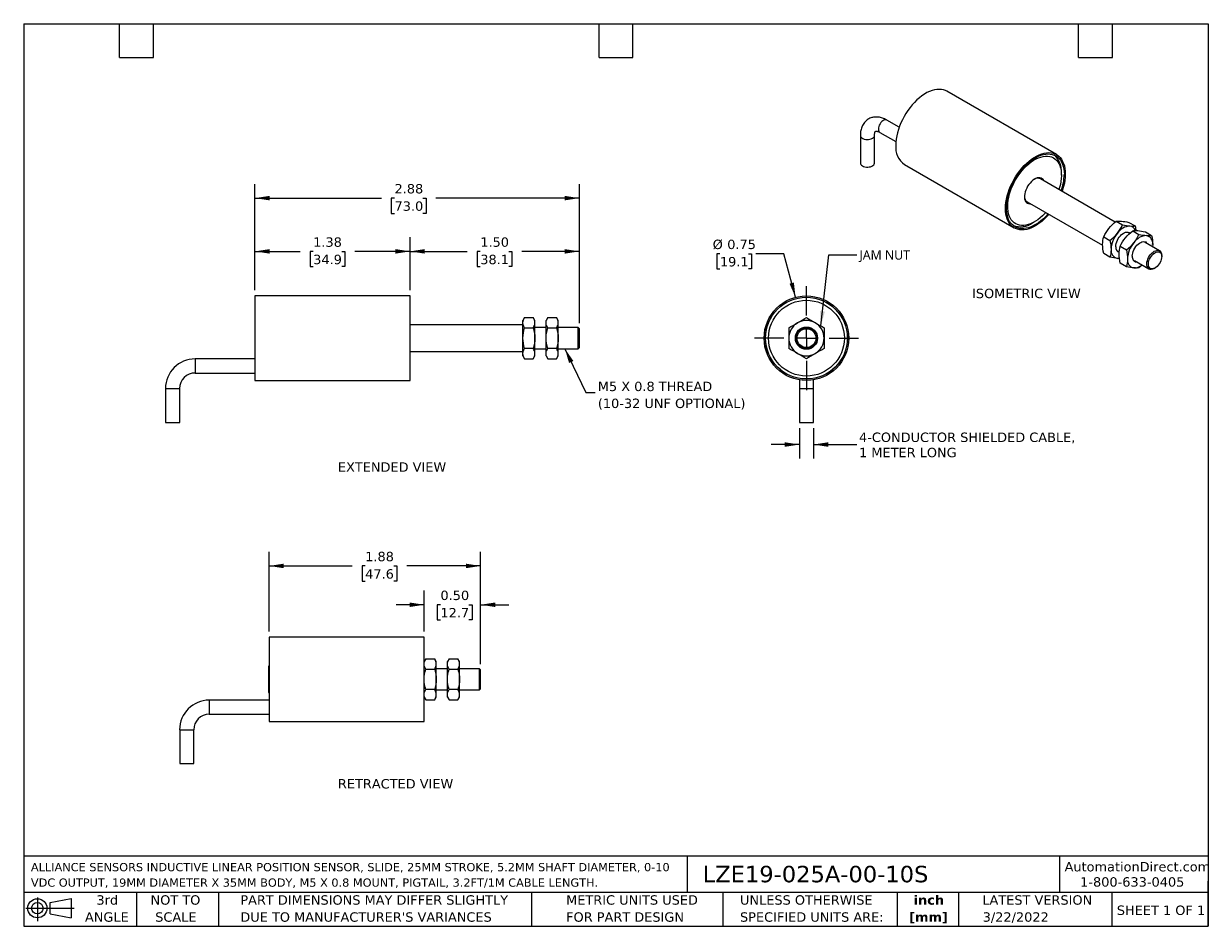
# Model space of a CAD drawing. Header units: inches. Extents: x 0.2 to 10.8, y 0.2 to 8.2.
import ezdxf

# ---------------------------------------------------------------- set-up
doc = ezdxf.new("R2010")
doc.units = ezdxf.units.IN
doc.header["$MEASUREMENT"] = 0
doc.linetypes.add('SLD-Center', pattern=[0.75, 0.6, -0.05, 0.05, -0.05])
doc.linetypes.add('SLD-Solid', pattern=[0])
doc.layers.add('CENTER', color=40, linetype='SLD-Center')
doc.layers.add('DIMENSIONS', color=140, linetype='SLD-Solid', lineweight=25)
doc.layers.add('TEXT', color=140, linetype='SLD-Solid', lineweight=25)
doc.styles.add('SLDTEXTSTYLE0', font='VERDANA.TTF')
doc.styles.add('SLDTEXTSTYLE1', font='VERDANAB.TTF')
doc.styles.add('SLDTEXTSTYLE2', font='SEGOEUI.TTF')
doc.styles.get("Standard").update_dxf_attribs({"font": 'VERDANA.TTF'})
doc.dimstyles.new('SLDDIMSTYLE0', dxfattribs={"dimtxt": 0.084961, "dimasz": 0.13, "dimexe": 0, "dimexo": 0.0625, "dimgap": 0.02124, "dimtad": 0, "dimtih": 1, "dimtoh": 1, "dimrnd": 1e-09, "dimzin": 4, "dimdsep": 46, "dimtxsty": 'SLDTEXTSTYLE0', "dimsah": 1, "dimcen": 0.09, "dimadec": 0, "dimazin": 1, "dimtfac": 1, "dimtofl": 0, "dimtmove": 0, "dimatfit": 3, "dimfxl": 0, "dimfrac": 2, "dimtolj": 1, "dimtzin": 12, "dimarcsym": 0})
doc.dimstyles.new('SLDDIMSTYLE1', dxfattribs={"dimtxt": 0.084961, "dimasz": 0.13, "dimexe": 0, "dimexo": 0.0625, "dimgap": 0.02124, "dimtad": 0, "dimtih": 1, "dimtoh": 1, "dimrnd": 1e-09, "dimzin": 12, "dimdsep": 46, "dimtxsty": 'SLDTEXTSTYLE0', "dimsah": 1, "dimcen": 0.09, "dimadec": 0, "dimazin": 3, "dimtfac": 1, "dimtofl": 0, "dimtmove": 0, "dimatfit": 3, "dimfxl": 0, "dimfrac": 2, "dimtolj": 1, "dimtzin": 12, "dimarcsym": 0})
doc.dimstyles.new('SLDDIMSTYLE2', dxfattribs={"dimtxt": 0.18, "dimasz": 0.13, "dimexe": 0, "dimexo": 0.0625, "dimgap": 0, "dimtad": 0, "dimtih": 1, "dimtoh": 1, "dimdec": 0, "dimrnd": 1e-09, "dimzin": 0, "dimdsep": 46, "dimtxsty": 'Standard', "dimsah": 1, "dimcen": 0.09, "dimadec": 0, "dimazin": 0, "dimtfac": 0.13, "dimtdec": 0, "dimtofl": 0, "dimtmove": 0, "dimatfit": 3, "dimfxl": 0, "dimfrac": 2, "dimtolj": 1, "dimtzin": 0, "dimarcsym": 0})
doc.dimstyles.new('SLDDIMSTYLE3', dxfattribs={"dimtxt": 0.084961, "dimasz": 0.13, "dimexe": 0, "dimexo": 0.0625, "dimgap": 0.02124, "dimtad": 0, "dimtih": 1, "dimtoh": 1, "dimrnd": 1e-09, "dimdsep": 46, "dimtxsty": 'SLDTEXTSTYLE0', "dimsah": 1, "dimcen": 0, "dimadec": 0, "dimazin": 2, "dimtfac": 1, "dimtofl": 0, "dimtmove": 0, "dimatfit": 3, "dimfxl": 0, "dimfrac": 2, "dimtolj": 1, "dimtzin": 12, "dimarcsym": 0})
doc.dimstyles.new('SLDDIMSTYLE4', dxfattribs={"dimtxt": 0.084961, "dimasz": 0.13, "dimexe": 0, "dimexo": 0.0625, "dimgap": 0.02124, "dimtad": 0, "dimtih": 1, "dimtoh": 1, "dimrnd": 1e-09, "dimzin": 12, "dimdsep": 46, "dimtxsty": 'SLDTEXTSTYLE0', "dimsah": 1, "dimcen": 0.09, "dimadec": 0, "dimazin": 3, "dimtfac": 1, "dimtmove": 0, "dimatfit": 0, "dimfxl": 0, "dimfrac": 2, "dimtolj": 1, "dimtzin": 12, "dimarcsym": 0})
doc.dimstyles.new('SLDDIMSTYLE5', dxfattribs={"dimtxt": 0.084961, "dimasz": 0.13, "dimexe": 0, "dimexo": 0.0625, "dimgap": 0.02124, "dimtad": 0, "dimtih": 1, "dimtoh": 1, "dimrnd": 1e-09, "dimzin": 0, "dimdsep": 46, "dimtxsty": 'SLDTEXTSTYLE0', "dimsah": 1, "dimcen": 0.09, "dimadec": 0, "dimazin": 0, "dimtfac": 1, "dimtmove": 0, "dimatfit": 0, "dimfxl": 0, "dimfrac": 2, "dimtolj": 1, "dimtzin": 12, "dimarcsym": 0})

# ---------------------------------------------------------------- blocks, each defined once
blk = doc.blocks.new('Block11')
at = {"color": 7, "linetype": 'SLD-Solid', "lineweight": 18}
for p, q in [((0, 0.113), (0.428, 0.113)), ((0.102, 0.209), (0.102, 0)), ((0.216, 0.164), (0.401, 0.198)), ((0.216, 0.063), (0.216, 0.164)), ((0.401, 0.198), (0.401, 0.029)), ((0.216, 0.063), (0.401, 0.029))]:
    blk.add_line(p, q, dxfattribs=at)
for radius in [0.0846, 0.0506]:
    blk.add_circle((0.102, 0.113), radius, dxfattribs=at)
blk = doc.blocks.new('Block12')
at = {"color": 7, "linetype": 'Continuous'}
blk.add_blockref('Block11', (0, 0), dxfattribs=at)
blk = doc.blocks.new('SW_NOTE_0')
at = {"layer": 'TEXT', "color": 0, "char_height": 0.07292, "attachment_point": 1, "style": 'SLDTEXTSTYLE0'}
for s, insert in [('ALLIANCE SENSORS INDUCTIVE LINEAR POSITION SENSOR, SLIDE, 25MM STROKE, 5.2MM SHAFT DIAMETER, 0-10 ', (0, 0.093)), ('VDC OUTPUT, 19MM DIAMETER X 35MM BODY, M5 X 0.8 MOUNT, PIGTAIL, 3.2FT/1M CABLE LENGTH.', (0, -0.044))]:
    blk.add_mtext(s, dxfattribs=dict(at, insert=insert))
blk = doc.blocks.new('SW_NOTE_0_1')
at = {"layer": 'TEXT', "color": 0, "char_height": 0.0833, "attachment_point": 2, "style": 'SLDTEXTSTYLE1'}
for s, insert in [('inch', (0.125, 0.106)), ('[mm]', (0.122, -0.045))]:
    blk.add_mtext(s, dxfattribs=dict(at, insert=insert))
blk = doc.blocks.new('SW_NOTE_0_2')
at = {"layer": 'TEXT', "color": 0, "char_height": 0.08333, "attachment_point": 1, "style": 'SLDTEXTSTYLE0'}
for s, insert in [('UNLESS OTHERWISE ', (0, 0.106)), ('SPECIFIED UNITS ARE:', (0, -0.045))]:
    blk.add_mtext(s, dxfattribs=dict(at, insert=insert))
blk = doc.blocks.new('SW_NOTE_0_3')
at = {"layer": 'TEXT', "color": 0, "char_height": 0.08333, "attachment_point": 1, "style": 'SLDTEXTSTYLE0'}
for s, insert in [('PART DIMENSIONS MAY DIFFER SLIGHTLY ', (0, 0.106)), ("DUE TO MANUFACTURER'S VARIANCES", (0, -0.045))]:
    blk.add_mtext(s, dxfattribs=dict(at, insert=insert))
blk = doc.blocks.new('SW_NOTE_0_4')
at = {"layer": 'TEXT', "color": 0, "char_height": 0.0833, "attachment_point": 2, "style": 'SLDTEXTSTYLE0'}
for s, insert in [('NOT TO', (0.207, 0.106)), ('SCALE', (0.211, -0.045))]:
    blk.add_mtext(s, dxfattribs=dict(at, insert=insert))
blk = doc.blocks.new('SW_NOTE_0_5')
at = {"layer": 'TEXT', "color": 0, "char_height": 0.0833, "attachment_point": 2, "style": 'SLDTEXTSTYLE0'}
for s, insert in [('3rd', (0.091, 0.106)), ('ANGLE', (0.087, -0.045))]:
    blk.add_mtext(s, dxfattribs=dict(at, insert=insert))
blk = doc.blocks.new('SW_NOTE_0_6')
at = {"layer": 'TEXT', "color": 0, "char_height": 0.08333, "attachment_point": 1, "style": 'SLDTEXTSTYLE0'}
for s, insert in [('METRIC UNITS USED ', (0, 0.106)), ('FOR PART DESIGN', (0, -0.045))]:
    blk.add_mtext(s, dxfattribs=dict(at, insert=insert))
blk = doc.blocks.new('_D')
at = {"layer": 'DIMENSIONS'}
for p, q in [((3.675, 5.888), (3.675, 6.357)), ((5.175, 5.596), (5.175, 6.357)), ((3.675, 6.232), (4.182, 6.232)), ((4.297, 6.232), (4.269, 6.232)), ((4.269, 6.232), (4.269, 6.097)), ((4.55, 6.232), (4.578, 6.232)), ((4.578, 6.232), (4.578, 6.097)), ((5.175, 6.232), (4.665, 6.232)), ((4.269, 6.097), (4.297, 6.097)), ((4.578, 6.097), (4.55, 6.097))]:
    blk.add_line(p, q, dxfattribs=at)
for points in [[(3.675, 6.232), (3.805, 6.212), (3.805, 6.252)], [(5.175, 6.232), (5.045, 6.252), (5.045, 6.212)]]:
    blk.add_solid(points, dxfattribs=at)
at = {"layer": 'DIMENSIONS', "char_height": 0.0833, "attachment_point": 1, "style": 'SLDTEXTSTYLE0'}
for s, insert in [('1.50', (4.297, 6.356)), ('38.1', (4.297, 6.202))]:
    blk.add_mtext(s, dxfattribs=dict(at, insert=insert))
blk = doc.blocks.new('_D_1')
at = {"layer": 'DIMENSIONS'}
for p, q in [((2.3, 5.888), (2.3, 6.357)), ((3.675, 5.888), (3.675, 6.357)), ((2.3, 6.232), (2.701, 6.232)), ((2.816, 6.232), (2.788, 6.232)), ((2.788, 6.232), (2.788, 6.097)), ((3.069, 6.232), (3.097, 6.232)), ((3.097, 6.232), (3.097, 6.097)), ((3.675, 6.232), (3.184, 6.232)), ((2.788, 6.097), (2.816, 6.097)), ((3.097, 6.097), (3.069, 6.097))]:
    blk.add_line(p, q, dxfattribs=at)
for points in [[(2.3, 6.232), (2.43, 6.212), (2.43, 6.252)], [(3.675, 6.232), (3.545, 6.252), (3.545, 6.212)]]:
    blk.add_solid(points, dxfattribs=at)
at = {"layer": 'DIMENSIONS', "char_height": 0.0833, "attachment_point": 1, "style": 'SLDTEXTSTYLE0'}
for s, insert in [('1.38', (2.816, 6.356)), ('34.9', (2.816, 6.202))]:
    blk.add_mtext(s, dxfattribs=dict(at, insert=insert))
blk = doc.blocks.new('_D_2')
at = {"layer": 'DIMENSIONS'}
for p, q in [((2.3, 5.888), (2.3, 6.829)), ((5.175, 5.596), (5.175, 6.829)), ((2.3, 6.704), (3.422, 6.704)), ((3.537, 6.704), (3.508, 6.704)), ((3.508, 6.704), (3.508, 6.569)), ((3.789, 6.704), (3.818, 6.704)), ((3.818, 6.704), (3.818, 6.569)), ((5.175, 6.704), (3.904, 6.704)), ((3.508, 6.569), (3.537, 6.569)), ((3.818, 6.569), (3.789, 6.569))]:
    blk.add_line(p, q, dxfattribs=at)
for points in [[(2.3, 6.704), (2.43, 6.684), (2.43, 6.724)], [(5.175, 6.704), (5.045, 6.724), (5.045, 6.684)]]:
    blk.add_solid(points, dxfattribs=at)
at = {"layer": 'DIMENSIONS', "char_height": 0.0833, "attachment_point": 1, "style": 'SLDTEXTSTYLE0'}
for s, insert in [('2.88', (3.537, 6.829)), ('73.0', (3.537, 6.675))]:
    blk.add_mtext(s, dxfattribs=dict(at, insert=insert))
blk = doc.blocks.new('SW_NOTE_0_7')
at = {"layer": 'TEXT', "color": 0, "char_height": 0.08333, "attachment_point": 1, "style": 'SLDTEXTSTYLE0'}
for s, insert in [('M5 X 0.8 THREAD', (0.023, 0.095)), ('(10-32 UNF OPTIONAL)', (0.023, -0.055))]:
    blk.add_mtext(s, dxfattribs=dict(at, insert=insert))
blk = doc.blocks.new('_D_3')
at = {"layer": 'DIMENSIONS'}
for p, q in [((6.421, 6.211), (6.393, 6.211)), ((6.393, 6.211), (6.393, 6.076)), ((6.674, 6.211), (6.702, 6.211)), ((6.702, 6.211), (6.702, 6.076)), ((6.988, 6.211), (6.738, 6.211)), ((7.091, 5.825), (6.988, 6.211)), ((6.393, 6.076), (6.421, 6.076)), ((6.702, 6.076), (6.674, 6.076))]:
    blk.add_line(p, q, dxfattribs=at)
blk.add_solid([(7.091, 5.825), (7.077, 5.956), (7.038, 5.946)], dxfattribs=at)
at = {"layer": 'DIMENSIONS', "char_height": 0.0833, "attachment_point": 1, "style": 'SLDTEXTSTYLE0'}
for s, insert in [('%%c', (6.357, 6.336)), ('0.75', (6.486, 6.336)), ('19.1', (6.421, 6.182))]:
    blk.add_mtext(s, dxfattribs=dict(at, insert=insert))
blk = doc.blocks.new('_D_4')
at = {"layer": 'DIMENSIONS'}
for p, q in [((7.126, 4.666), (7.126, 4.395)), ((7.251, 4.666), (7.251, 4.395)), ((7.126, 4.52), (6.876, 4.52)), ((7.251, 4.52), (7.635, 4.52))]:
    blk.add_line(p, q, dxfattribs=at)
for points in [[(7.126, 4.52), (6.996, 4.54), (6.996, 4.5)], [(7.251, 4.52), (7.381, 4.5), (7.381, 4.54)]]:
    blk.add_solid(points, dxfattribs=at)
at = {"layer": 'DIMENSIONS', "char_height": 0.08333, "attachment_point": 1, "style": 'SLDTEXTSTYLE0'}
for s, insert in [('4-CONDUCTOR SHIELDED CABLE,', (7.654, 4.626)), ('1 METER LONG', (7.654, 4.491))]:
    blk.add_mtext(s, dxfattribs=dict(at, insert=insert))
blk = doc.blocks.new('SW_CENTERMARKSYMBOL_0')
at = {"layer": 'CENTER', "color": 0}
for p, q in [((0, 0.2), (0, 0.4615)), ((-0.2, 0), (-0.4615, 0)), ((0, 0), (-0.1, 0)), ((0, 0), (0, 0.1)), ((0, 0), (0, -0.1)), ((0, 0), (0.1, 0)), ((0.2, 0), (0.4615, 0)), ((0, -0.2), (0, -0.4615))]:
    blk.add_line(p, q, dxfattribs=at)
blk = doc.blocks.new('_D_5')
at = {"layer": 'DIMENSIONS'}
for p, q in [((3.8, 2.864), (3.8, 3.225)), ((4.3, 2.572), (4.3, 3.225)), ((3.8, 3.1), (3.55, 3.1)), ((3.944, 3.1), (3.916, 3.1)), ((3.916, 3.1), (3.916, 2.965)), ((4.197, 3.1), (4.225, 3.1)), ((4.225, 3.1), (4.225, 2.965)), ((4.3, 3.1), (4.55, 3.1)), ((3.916, 2.965), (3.944, 2.965)), ((4.225, 2.965), (4.197, 2.965))]:
    blk.add_line(p, q, dxfattribs=at)
for points in [[(3.8, 3.1), (3.67, 3.12), (3.67, 3.08)], [(4.3, 3.1), (4.43, 3.08), (4.43, 3.12)]]:
    blk.add_solid(points, dxfattribs=at)
at = {"layer": 'DIMENSIONS', "char_height": 0.0833, "attachment_point": 1, "style": 'SLDTEXTSTYLE0'}
for s, insert in [('0.50', (3.944, 3.225)), ('12.7', (3.944, 3.071))]:
    blk.add_mtext(s, dxfattribs=dict(at, insert=insert))
blk = doc.blocks.new('_D_6')
at = {"layer": 'DIMENSIONS'}
for p, q in [((2.425, 2.864), (2.425, 3.569)), ((4.3, 2.572), (4.3, 3.569)), ((2.425, 3.444), (3.162, 3.444)), ((3.277, 3.444), (3.249, 3.444)), ((3.249, 3.444), (3.249, 3.309)), ((3.53, 3.444), (3.558, 3.444)), ((3.558, 3.444), (3.558, 3.309)), ((4.3, 3.444), (3.645, 3.444)), ((3.249, 3.309), (3.277, 3.309)), ((3.558, 3.309), (3.53, 3.309))]:
    blk.add_line(p, q, dxfattribs=at)
for points in [[(2.425, 3.444), (2.555, 3.424), (2.555, 3.464)], [(4.3, 3.444), (4.17, 3.464), (4.17, 3.424)]]:
    blk.add_solid(points, dxfattribs=at)
at = {"layer": 'DIMENSIONS', "char_height": 0.0833, "attachment_point": 1, "style": 'SLDTEXTSTYLE0'}
for s, insert in [('1.88', (3.277, 3.569)), ('47.6', (3.277, 3.415))]:
    blk.add_mtext(s, dxfattribs=dict(at, insert=insert))

msp = doc.modelspace()

# ---------------------------------------------------------------- linework, layer by layer
for p, q in [((9.405, 7.09), (8.432, 7.651)), ((8.01, 7.333), (7.901, 7.395)), ((7.666, 7.26), (7.666, 7.015)), ((7.791, 7.015), (7.791, 7.26)), ((7.839, 7.287), (7.981, 7.205)), ((8.057, 7.001), (9.03, 6.44)), ((9.925, 6.491), (9.262, 6.874)), ((9.448, 6.906), (9.448, 6.927)), ((9.145, 6.672), (9.813, 6.286)), ((9.193, 6.484), (9.21, 6.494)), ((9.934, 6.499), (9.99, 6.467)), ((10.046, 6.489), (10.101, 6.458)), ((10.08, 6.415), (10.135, 6.383)), ((10.192, 6.405), (10.247, 6.373)), ((9.823, 6.361), (9.878, 6.329)), ((10.052, 6.391), (10.043, 6.396)), ((10.318, 6.238), (10.189, 6.312)), ((9.878, 6.18), (9.823, 6.212)), ((9.95, 6.234), (9.96, 6.228)), ((9.969, 6.277), (10.024, 6.245)), ((10.257, 6.293), (10.255, 6.274)), ((9.962, 6.169), (9.944, 6.17)), ((10.024, 6.096), (9.969, 6.128)), ((10.096, 6.15), (10.224, 6.076)), ((10.164, 6.111), (10.135, 6.086)), ((10.337, 6.187), (10.337, 6.195)), ((10.271, 6.08), (10.278, 6.084)), ((3.675, 5.838), (2.3, 5.838)), ((2.3, 5.838), (2.3, 5.463)), ((3.675, 5.463), (3.675, 5.838)), ((4.675, 5.58), (3.675, 5.58)), ((4.689, 5.645), (4.675, 5.62)), ((4.675, 5.599), (4.675, 5.62)), ((4.675, 5.463), (4.675, 5.599)), ((4.689, 5.645), (4.767, 5.645)), ((4.781, 5.62), (4.767, 5.645)), ((4.781, 5.599), (4.781, 5.62)), ((4.781, 5.463), (4.781, 5.599)), ((4.896, 5.645), (4.881, 5.62)), ((4.881, 5.599), (4.881, 5.62)), ((4.881, 5.463), (4.881, 5.599)), ((4.896, 5.645), (4.974, 5.645)), ((4.988, 5.62), (4.974, 5.645)), ((4.988, 5.599), (4.988, 5.62)), ((4.988, 5.463), (4.988, 5.599)), ((2.3, 5.463), (2.3, 5.088)), ((3.675, 5.088), (3.675, 5.463)), ((4.675, 5.327), (4.675, 5.463)), ((4.689, 5.554), (4.767, 5.554)), ((4.881, 5.556), (4.781, 5.556)), ((4.781, 5.327), (4.781, 5.463)), ((4.881, 5.327), (4.881, 5.463)), ((4.896, 5.554), (4.974, 5.554)), ((5.165, 5.556), (4.988, 5.556)), ((4.988, 5.327), (4.988, 5.463)), ((5.175, 5.546), (5.165, 5.556)), ((5.165, 5.483), (5.165, 5.556)), ((5.165, 5.369), (5.165, 5.483)), ((5.175, 5.381), (5.175, 5.546)), ((4.767, 5.372), (4.689, 5.372)), ((4.781, 5.369), (4.881, 5.369)), ((4.974, 5.372), (4.896, 5.372)), ((4.988, 5.369), (5.165, 5.369)), ((5.165, 5.369), (5.175, 5.379)), ((5.175, 5.379), (5.175, 5.381)), ((2.3, 5.279), (1.77, 5.279)), ((1.77, 5.279), (1.77, 5.154)), ((3.675, 5.346), (4.675, 5.346)), ((4.675, 5.305), (4.675, 5.327)), ((4.675, 5.305), (4.689, 5.281)), ((4.689, 5.281), (4.767, 5.281)), ((4.767, 5.281), (4.781, 5.305)), ((4.781, 5.305), (4.781, 5.327)), ((4.881, 5.305), (4.881, 5.327)), ((4.881, 5.305), (4.896, 5.281)), ((4.896, 5.281), (4.974, 5.281)), ((4.974, 5.281), (4.988, 5.305)), ((4.988, 5.305), (4.988, 5.327)), ((1.77, 5.154), (2.3, 5.154)), ((2.3, 5.088), (3.675, 5.088)), ((7.126, 5.093), (7.126, 5.016)), ((7.251, 5.016), (7.251, 5.093)), ((1.508, 5.016), (1.508, 4.716)), ((1.508, 5.016), (1.633, 5.016)), ((1.633, 4.716), (1.633, 5.016)), ((7.126, 5.016), (7.126, 4.716)), ((7.126, 5.016), (7.251, 5.016)), ((7.251, 4.716), (7.251, 5.016)), ((1.508, 4.716), (1.633, 4.716)), ((7.126, 4.716), (7.251, 4.716)), ((3.8, 2.814), (2.425, 2.814)), ((2.425, 2.814), (2.425, 2.439)), ((3.8, 2.439), (3.8, 2.814)), ((2.425, 2.556), (2.42, 2.556)), ((2.42, 2.556), (2.42, 2.333)), ((3.814, 2.621), (3.8, 2.596)), ((3.814, 2.621), (3.893, 2.621)), ((3.814, 2.53), (3.893, 2.53)), ((3.907, 2.596), (3.893, 2.621)), ((3.907, 2.575), (3.907, 2.596)), ((3.907, 2.439), (3.907, 2.575)), ((4.007, 2.532), (3.907, 2.532)), ((4.021, 2.621), (4.007, 2.596)), ((4.007, 2.575), (4.007, 2.596)), ((4.007, 2.439), (4.007, 2.575)), ((4.021, 2.621), (4.099, 2.621)), ((4.021, 2.53), (4.099, 2.53)), ((4.113, 2.596), (4.099, 2.621)), ((4.113, 2.575), (4.113, 2.596)), ((4.113, 2.439), (4.113, 2.575)), ((4.29, 2.532), (4.113, 2.532)), ((4.3, 2.522), (4.29, 2.532)), ((4.29, 2.459), (4.29, 2.532)), ((4.3, 2.357), (4.3, 2.522)), ((2.425, 2.439), (2.425, 2.064)), ((3.8, 2.064), (3.8, 2.439)), ((3.907, 2.302), (3.907, 2.439)), ((4.007, 2.302), (4.007, 2.439)), ((4.113, 2.302), (4.113, 2.439)), ((4.29, 2.345), (4.29, 2.459)), ((2.42, 2.333), (2.42, 2.322)), ((2.42, 2.322), (2.425, 2.322)), ((3.893, 2.348), (3.814, 2.348)), ((3.907, 2.345), (4.007, 2.345)), ((4.099, 2.348), (4.021, 2.348)), ((4.113, 2.345), (4.29, 2.345)), ((4.29, 2.345), (4.3, 2.355)), ((4.3, 2.355), (4.3, 2.357)), ((2.425, 2.255), (1.895, 2.255)), ((1.895, 2.255), (1.895, 2.13)), ((3.8, 2.281), (3.814, 2.257)), ((3.814, 2.257), (3.893, 2.257)), ((3.893, 2.257), (3.907, 2.281)), ((3.907, 2.281), (3.907, 2.302)), ((4.007, 2.281), (4.007, 2.302)), ((4.007, 2.281), (4.021, 2.257)), ((4.021, 2.257), (4.099, 2.257)), ((4.099, 2.257), (4.113, 2.281)), ((4.113, 2.281), (4.113, 2.302)), ((1.895, 2.13), (2.425, 2.13)), ((2.425, 2.064), (3.8, 2.064)), ((1.633, 1.992), (1.633, 1.692)), ((1.633, 1.992), (1.758, 1.992)), ((1.758, 1.692), (1.758, 1.992)), ((1.633, 1.692), (1.758, 1.692))]:
    msp.add_line(p, q)
at = {"flags": 128}
for points in [[(8.432, 7.651), (8.42, 7.657), (8.403, 7.663), (8.384, 7.667), (8.364, 7.668), (8.344, 7.667), (8.323, 7.664), (8.301, 7.658), (8.279, 7.649), (8.256, 7.639), (8.234, 7.626), (8.211, 7.61), (8.189, 7.593), (8.167, 7.574), (8.146, 7.553), (8.126, 7.531), (8.106, 7.507), (8.087, 7.481), (8.07, 7.455), (8.054, 7.427), (8.039, 7.399), (8.025, 7.371), (8.013, 7.342), (8.003, 7.313), (7.995, 7.284), (7.988, 7.255), (7.984, 7.227), (7.981, 7.2), (7.98, 7.173)], [(7.901, 7.395), (7.9, 7.396), (7.892, 7.398), (7.884, 7.398), (7.875, 7.395), (7.866, 7.389), (7.857, 7.382), (7.848, 7.373), (7.841, 7.362), (7.834, 7.351), (7.83, 7.339), (7.827, 7.327), (7.826, 7.316), (7.827, 7.306), (7.83, 7.297), (7.834, 7.291), (7.839, 7.287)], [(7.666, 7.259), (7.666, 7.258), (7.668, 7.25), (7.673, 7.243), (7.68, 7.237), (7.689, 7.231), (7.7, 7.227), (7.713, 7.225), (7.726, 7.224), (7.739, 7.224), (7.751, 7.226), (7.763, 7.229), (7.773, 7.234), (7.781, 7.24), (7.787, 7.247), (7.791, 7.254), (7.791, 7.259)], [(8.952, 6.612), (8.953, 6.638), (8.956, 6.666), (8.961, 6.694), (8.967, 6.723), (8.976, 6.751), (8.986, 6.781), (8.998, 6.809), (9.011, 6.838), (9.026, 6.866), (9.042, 6.894), (9.06, 6.92), (9.078, 6.945), (9.098, 6.969), (9.118, 6.992), (9.14, 7.013), (9.161, 7.032), (9.184, 7.049), (9.206, 7.064), (9.228, 7.077), (9.251, 7.088), (9.273, 7.096), (9.295, 7.102), (9.316, 7.106), (9.337, 7.107), (9.356, 7.106), (9.375, 7.102), (9.392, 7.096), (9.409, 7.087), (9.424, 7.076), (9.437, 7.063), (9.449, 7.048), (9.459, 7.03), (9.467, 7.011), (9.474, 6.99), (9.479, 6.967), (9.481, 6.943), (9.482, 6.918), (9.481, 6.891), (9.479, 6.864), (9.474, 6.836), (9.467, 6.807), (9.459, 6.778), (9.454, 6.763)], [(9.33, 6.564), (9.329, 6.563), (9.309, 6.541), (9.288, 6.521), (9.267, 6.503), (9.245, 6.486), (9.223, 6.472), (9.201, 6.46), (9.179, 6.45), (9.157, 6.442), (9.136, 6.437), (9.115, 6.434), (9.096, 6.434), (9.077, 6.436), (9.059, 6.441), (9.042, 6.448), (9.027, 6.457), (9.012, 6.469), (9, 6.482), (8.989, 6.498), (8.98, 6.516), (8.972, 6.536), (8.967, 6.557), (8.963, 6.58), (8.961, 6.604), (8.961, 6.63), (8.963, 6.656), (8.967, 6.683), (8.972, 6.711), (8.98, 6.74), (8.989, 6.768), (9, 6.797), (9.012, 6.825), (9.027, 6.852), (9.042, 6.88), (9.059, 6.906), (9.077, 6.931), (9.096, 6.955), (9.115, 6.978), (9.136, 6.999), (9.157, 7.018), (9.179, 7.035), (9.201, 7.051), (9.223, 7.064), (9.245, 7.075), (9.267, 7.084), (9.288, 7.09), (9.309, 7.094), (9.329, 7.096), (9.349, 7.095), (9.367, 7.092), (9.384, 7.086), (9.4, 7.078), (9.415, 7.067), (9.428, 7.055), (9.44, 7.04), (9.45, 7.023), (9.459, 7.004), (9.465, 6.983), (9.47, 6.961), (9.473, 6.938), (9.474, 6.913), (9.474, 6.913)], [(9.119, 6.97), (9.139, 6.99), (9.16, 7.009), (9.181, 7.025), (9.202, 7.039), (9.224, 7.051), (9.245, 7.061), (9.266, 7.068), (9.286, 7.073), (9.306, 7.076), (9.325, 7.076), (9.344, 7.073), (9.361, 7.069), (9.377, 7.061), (9.391, 7.052), (9.404, 7.04), (9.416, 7.026), (9.426, 7.01), (9.434, 6.992), (9.44, 6.972), (9.445, 6.95), (9.447, 6.927), (9.448, 6.903), (9.447, 6.878), (9.444, 6.851), (9.439, 6.825), (9.432, 6.797), (9.426, 6.779)], [(7.666, 7.015), (7.667, 7.009), (7.67, 7.002), (7.676, 6.995), (7.685, 6.989), (7.695, 6.984), (7.706, 6.981), (7.719, 6.979), (7.732, 6.979), (7.745, 6.98), (7.757, 6.982), (7.768, 6.987), (7.777, 6.992), (7.784, 6.998), (7.789, 7.005), (7.791, 7.013), (7.791, 7.015)], [(9.309, 6.577), (9.301, 6.567), (9.281, 6.547), (9.26, 6.529), (9.239, 6.513), (9.218, 6.499), (9.197, 6.487), (9.175, 6.477), (9.154, 6.47), (9.134, 6.465), (9.114, 6.462), (9.095, 6.462), (9.077, 6.464), (9.06, 6.469), (9.044, 6.477), (9.029, 6.486), (9.016, 6.498), (9.004, 6.512), (8.995, 6.528), (8.986, 6.546), (8.98, 6.566), (8.976, 6.588), (8.973, 6.611), (8.972, 6.635), (8.973, 6.66), (8.977, 6.686), (8.982, 6.713), (8.988, 6.741), (8.997, 6.768), (9.007, 6.796), (9.019, 6.823), (9.033, 6.85), (9.048, 6.876), (9.064, 6.901), (9.082, 6.926), (9.1, 6.949), (9.119, 6.97), (9.119, 6.97)], [(9.293, 6.856), (9.292, 6.859), (9.286, 6.869), (9.278, 6.876), (9.268, 6.882), (9.258, 6.884), (9.246, 6.885), (9.234, 6.883), (9.221, 6.878), (9.208, 6.871), (9.195, 6.862), (9.182, 6.851), (9.17, 6.838), (9.159, 6.824), (9.148, 6.809), (9.14, 6.792), (9.132, 6.776), (9.127, 6.759), (9.123, 6.742), (9.121, 6.726), (9.121, 6.711), (9.122, 6.697), (9.126, 6.684), (9.131, 6.674), (9.139, 6.665), (9.147, 6.659), (9.157, 6.655), (9.168, 6.653), (9.176, 6.653)], [(9.337, 6.561), (9.337, 6.56), (9.316, 6.538), (9.295, 6.517), (9.273, 6.498), (9.251, 6.481), (9.228, 6.465), (9.206, 6.452), (9.184, 6.442), (9.161, 6.433), (9.14, 6.427), (9.118, 6.424), (9.098, 6.423), (9.078, 6.424), (9.06, 6.428), (9.042, 6.434), (9.026, 6.442), (9.011, 6.453), (8.998, 6.467), (8.986, 6.482), (8.976, 6.499), (8.967, 6.519), (8.961, 6.54), (8.956, 6.562), (8.953, 6.586), (8.952, 6.612)], [(9.93, 6.273), (9.931, 6.287), (9.934, 6.301), (9.938, 6.316), (9.945, 6.331), (9.952, 6.345), (9.961, 6.359), (9.972, 6.371), (9.982, 6.381), (9.994, 6.39), (10.005, 6.397), (10.017, 6.401), (10.027, 6.403), (10.038, 6.403), (10.047, 6.4), (10.054, 6.394), (10.055, 6.394)], [(10.048, 6.399), (10.054, 6.395), (10.055, 6.394)], [(10.076, 6.189), (10.077, 6.203), (10.08, 6.217), (10.084, 6.232), (10.09, 6.247), (10.098, 6.261), (10.107, 6.274), (10.117, 6.286), (10.128, 6.297), (10.14, 6.306), (10.151, 6.312), (10.162, 6.317), (10.173, 6.319), (10.183, 6.318), (10.193, 6.315), (10.2, 6.31), (10.207, 6.303), (10.208, 6.301)], [(9.96, 6.225), (9.952, 6.227), (9.95, 6.228)], [(10.206, 6.135), (10.21, 6.15), (10.215, 6.164), (10.221, 6.178), (10.229, 6.192), (10.239, 6.205), (10.249, 6.216), (10.26, 6.225), (10.271, 6.233), (10.282, 6.238), (10.293, 6.241), (10.303, 6.242), (10.312, 6.24), (10.32, 6.236), (10.327, 6.229), (10.332, 6.22), (10.335, 6.21), (10.337, 6.198), (10.337, 6.195)], [(10.265, 6.079), (10.255, 6.077), (10.246, 6.077), (10.238, 6.079), (10.231, 6.084), (10.225, 6.092), (10.221, 6.101), (10.219, 6.112), (10.219, 6.124), (10.221, 6.137), (10.224, 6.151), (10.23, 6.164), (10.237, 6.177), (10.245, 6.19), (10.254, 6.201), (10.264, 6.211), (10.275, 6.219), (10.285, 6.224), (10.296, 6.228), (10.305, 6.229), (10.314, 6.227), (10.322, 6.223), (10.328, 6.217), (10.333, 6.209), (10.336, 6.199), (10.337, 6.187), (10.336, 6.175), (10.333, 6.161), (10.329, 6.148), (10.323, 6.134), (10.315, 6.121), (10.306, 6.109), (10.297, 6.099), (10.286, 6.09), (10.276, 6.083), (10.265, 6.079)], [(10.257, 6.293), (10.256, 6.276), (10.256, 6.273)], [(9.961, 6.17), (9.957, 6.17), (9.944, 6.17)], [(10.271, 6.08), (10.265, 6.077), (10.254, 6.073), (10.244, 6.071), (10.234, 6.072), (10.225, 6.075), (10.218, 6.081), (10.212, 6.088), (10.208, 6.098), (10.205, 6.109), (10.205, 6.122), (10.206, 6.135)]]:
    msp.add_lwpolyline(points, dxfattribs=at)
for radius in [0.375, 0.363, 0.362, 0.336, 0.0984, 0.0935, 0.0835]:
    msp.add_circle((7.188, 5.463), radius)
for centre, radius, start, end in [((8.166, 7.154), 0.187, 174.0409, 234.647), ((9.26, 6.943), 0.189, 355.1786, 49.8552), ((9.238, 6.823), 0.0566, 64.8401, 123.2328), ((9.012, 6.921), 0.461, 340.5436, 359.0154), ((9.177, 6.718), 0.0571, 177.0612, 234.8766), ((9.085, 6.638), 0.188, 249.972, 305.0049), ((10.064, 6.313), 0.144, 93.4295, 146.5651), ((10.049, 6.399), 0.0581, 18.6841, 84.0003), ((10.13, 6.238), 0.242, 140.2279, 177.3607), ((10.275, 6.154), 0.242, 140.2279, 177.3607), ((10.21, 6.229), 0.144, 93.4295, 146.5651), ((10.175, 6.284), 0.0363, 29.7939, 59.1983), ((10.188, 6.304), 0.0693, 350.7481, 79.4532), ((9.957, 6.238), 0.0693, 170.7481, 259.4532), ((9.974, 6.267), 0.0449, 171.9956, 251.0527), ((10.102, 6.154), 0.0693, 170.7481, 259.4532), ((10.119, 6.182), 0.0434, 171.3184, 263.8401), ((10.09, 6.198), 0.113, 269.8601, 309.6275), ((10.113, 6.175), 0.0354, 240.4445, 270.5741), ((7.188, 5.463), 0.157, 120, 180), ((7.188, 5.463), 0.157, 60, 120), ((7.188, 5.463), 0.157, 0, 60), ((7.188, 5.463), 0.157, 180, 240), ((7.188, 5.463), 0.157, 300, 0), ((1.77, 5.016), 0.263, 90, 180), ((7.188, 5.463), 0.157, 240, 300), ((1.77, 5.016), 0.138, 90, 180), ((1.895, 1.992), 0.263, 90, 180), ((1.895, 1.992), 0.138, 90, 180)]:
    msp.add_arc(centre, radius, start, end)
for points, knots in [([(7.901, 7.395), (7.9, 7.396), (7.893, 7.4), (7.88, 7.407), (7.863, 7.414), (7.845, 7.419), (7.827, 7.422), (7.809, 7.423), (7.792, 7.423), (7.775, 7.42), (7.758, 7.415), (7.742, 7.408), (7.727, 7.398), (7.714, 7.387), (7.701, 7.373), (7.69, 7.357), (7.682, 7.341), (7.675, 7.323), (7.67, 7.304), (7.667, 7.285), (7.666, 7.27), (7.666, 7.261), (7.666, 7.259)], [0, 0, 0, 0, 0.014593, 0.067589, 0.12087, 0.174169, 0.227223, 0.279843, 0.331982, 0.383759, 0.435442, 0.487412, 0.54014, 0.594135, 0.64989, 0.708084, 0.76172, 0.816744, 0.872989, 0.930072, 0.987511, 1, 1, 1, 1]), ([(7.791, 7.259), (7.791, 7.262), (7.791, 7.267), (7.792, 7.275), (7.794, 7.282), (7.795, 7.288), (7.797, 7.292), (7.799, 7.295), (7.801, 7.296), (7.801, 7.297), (7.802, 7.297), (7.805, 7.298), (7.809, 7.298), (7.815, 7.297), (7.821, 7.295), (7.83, 7.292), (7.836, 7.289), (7.839, 7.287), (7.839, 7.287)], [0, 0, 0, 0, 0.040803, 0.09843, 0.156157, 0.214475, 0.274185, 0.336922, 0.40575, 0.487663, 0.609167, 0.678243, 0.745134, 0.809268, 0.872356, 0.935238, 0.998308, 1, 1, 1, 1]), ([(10.101, 6.458), (10.104, 6.444), (10.107, 6.43), (10.108, 6.417), (10.108, 6.417)], [0, 0, 0, 0, 0.990299, 1, 1, 1, 1])]:
    msp.add_open_spline(points, degree=3, knots=knots)
for points in [[(9.823, 6.361), (9.835, 6.387), (9.85, 6.412), (9.869, 6.436)], [(9.869, 6.436), (9.888, 6.46), (9.91, 6.48), (9.934, 6.499)], [(9.934, 6.499), (9.946, 6.501), (9.961, 6.502), (9.98, 6.5)], [(9.944, 6.392), (9.963, 6.416), (9.977, 6.441), (9.99, 6.467)], [(9.98, 6.5), (9.999, 6.498), (10.021, 6.495), (10.046, 6.489)], [(9.99, 6.467), (10.014, 6.462), (10.036, 6.458), (10.055, 6.457)], [(10.015, 6.352), (10.034, 6.375), (10.056, 6.396), (10.08, 6.415)], [(10.055, 6.457), (10.074, 6.455), (10.089, 6.456), (10.101, 6.458)], [(10.08, 6.415), (10.092, 6.417), (10.107, 6.418), (10.126, 6.416)], [(10.126, 6.416), (10.145, 6.414), (10.167, 6.41), (10.192, 6.405)], [(9.813, 6.292), (9.813, 6.318), (9.817, 6.34), (9.823, 6.361)], [(9.878, 6.329), (9.902, 6.348), (9.925, 6.369), (9.944, 6.392)], [(9.878, 6.329), (9.884, 6.301), (9.888, 6.274), (9.888, 6.249)], [(9.969, 6.277), (9.981, 6.303), (9.996, 6.328), (10.015, 6.352)], [(10.024, 6.245), (10.048, 6.264), (10.071, 6.285), (10.09, 6.308)], [(10.09, 6.308), (10.109, 6.332), (10.123, 6.357), (10.135, 6.383)], [(10.135, 6.383), (10.16, 6.378), (10.182, 6.374), (10.201, 6.373)], [(10.201, 6.373), (10.22, 6.371), (10.235, 6.371), (10.247, 6.373)], [(10.247, 6.373), (10.253, 6.346), (10.257, 6.319), (10.257, 6.293)], [(9.823, 6.212), (9.817, 6.24), (9.813, 6.267), (9.813, 6.292)], [(9.888, 6.249), (9.888, 6.224), (9.884, 6.201), (9.878, 6.18)], [(9.959, 6.208), (9.959, 6.233), (9.963, 6.256), (9.969, 6.277)], [(9.969, 6.128), (9.963, 6.156), (9.959, 6.183), (9.959, 6.208)], [(10.024, 6.245), (10.03, 6.217), (10.034, 6.19), (10.034, 6.165)], [(9.944, 6.17), (9.925, 6.171), (9.902, 6.175), (9.878, 6.18)], [(10.034, 6.165), (10.034, 6.139), (10.03, 6.117), (10.024, 6.096)], [(10.09, 6.086), (10.071, 6.087), (10.048, 6.091), (10.024, 6.096)], [(10.135, 6.086), (10.123, 6.084), (10.109, 6.084), (10.09, 6.086)], [(4.675, 5.599), (4.675, 5.615), (4.681, 5.63), (4.689, 5.645)], [(4.689, 5.554), (4.681, 5.569), (4.675, 5.584), (4.675, 5.599)], [(4.781, 5.599), (4.781, 5.615), (4.776, 5.63), (4.767, 5.645)], [(4.767, 5.554), (4.776, 5.569), (4.781, 5.584), (4.781, 5.599)], [(4.881, 5.599), (4.881, 5.615), (4.887, 5.63), (4.896, 5.645)], [(4.896, 5.554), (4.887, 5.569), (4.881, 5.584), (4.881, 5.599)], [(4.988, 5.599), (4.988, 5.615), (4.982, 5.63), (4.974, 5.645)], [(4.974, 5.554), (4.982, 5.569), (4.988, 5.584), (4.988, 5.599)], [(7.031, 5.554), (7.057, 5.569), (7.083, 5.584), (7.11, 5.599)], [(7.11, 5.599), (7.137, 5.615), (7.163, 5.63), (7.188, 5.645)], [(7.188, 5.645), (7.214, 5.63), (7.24, 5.615), (7.267, 5.599)], [(7.267, 5.599), (7.294, 5.584), (7.32, 5.569), (7.346, 5.554)], [(4.675, 5.463), (4.675, 5.494), (4.681, 5.524), (4.689, 5.554)], [(4.689, 5.372), (4.681, 5.402), (4.675, 5.432), (4.675, 5.463)], [(4.767, 5.554), (4.776, 5.524), (4.781, 5.494), (4.781, 5.463)], [(4.781, 5.463), (4.781, 5.432), (4.776, 5.402), (4.767, 5.372)], [(4.881, 5.463), (4.881, 5.494), (4.887, 5.524), (4.896, 5.554)], [(4.896, 5.372), (4.887, 5.402), (4.881, 5.432), (4.881, 5.463)], [(4.974, 5.554), (4.982, 5.524), (4.988, 5.494), (4.988, 5.463)], [(4.988, 5.463), (4.988, 5.432), (4.982, 5.402), (4.974, 5.372)], [(7.031, 5.554), (7.031, 5.524), (7.031, 5.494), (7.031, 5.463)], [(7.031, 5.463), (7.031, 5.432), (7.031, 5.402), (7.031, 5.372)], [(7.346, 5.554), (7.346, 5.524), (7.346, 5.494), (7.346, 5.463)], [(7.346, 5.463), (7.346, 5.432), (7.346, 5.402), (7.346, 5.372)], [(4.675, 5.327), (4.675, 5.342), (4.681, 5.357), (4.689, 5.372)], [(4.781, 5.327), (4.781, 5.342), (4.776, 5.357), (4.767, 5.372)], [(4.881, 5.327), (4.881, 5.342), (4.887, 5.357), (4.896, 5.372)], [(4.988, 5.327), (4.988, 5.342), (4.982, 5.357), (4.974, 5.372)], [(7.11, 5.327), (7.083, 5.342), (7.057, 5.357), (7.031, 5.372)], [(7.346, 5.372), (7.32, 5.357), (7.294, 5.342), (7.267, 5.327)], [(4.689, 5.281), (4.681, 5.296), (4.675, 5.311), (4.675, 5.327)], [(4.767, 5.281), (4.776, 5.296), (4.781, 5.311), (4.781, 5.327)], [(4.896, 5.281), (4.887, 5.296), (4.881, 5.311), (4.881, 5.327)], [(4.974, 5.281), (4.982, 5.296), (4.988, 5.311), (4.988, 5.327)], [(7.188, 5.281), (7.163, 5.296), (7.137, 5.311), (7.11, 5.327)], [(7.267, 5.327), (7.24, 5.311), (7.214, 5.296), (7.188, 5.281)], [(3.8, 2.575), (3.8, 2.591), (3.806, 2.606), (3.814, 2.621)], [(3.814, 2.53), (3.806, 2.545), (3.8, 2.56), (3.8, 2.575)], [(3.8, 2.439), (3.8, 2.47), (3.806, 2.5), (3.814, 2.53)], [(3.907, 2.575), (3.907, 2.591), (3.901, 2.606), (3.893, 2.621)], [(3.893, 2.53), (3.901, 2.545), (3.907, 2.56), (3.907, 2.575)], [(3.893, 2.53), (3.901, 2.5), (3.907, 2.47), (3.907, 2.439)], [(4.007, 2.575), (4.007, 2.591), (4.012, 2.606), (4.021, 2.621)], [(4.021, 2.53), (4.012, 2.545), (4.007, 2.56), (4.007, 2.575)], [(4.007, 2.439), (4.007, 2.47), (4.012, 2.5), (4.021, 2.53)], [(4.113, 2.575), (4.113, 2.591), (4.107, 2.606), (4.099, 2.621)], [(4.099, 2.53), (4.107, 2.545), (4.113, 2.56), (4.113, 2.575)], [(4.099, 2.53), (4.107, 2.5), (4.113, 2.47), (4.113, 2.439)], [(3.814, 2.348), (3.806, 2.378), (3.8, 2.408), (3.8, 2.439)], [(3.907, 2.439), (3.907, 2.408), (3.901, 2.378), (3.893, 2.348)], [(4.021, 2.348), (4.012, 2.378), (4.007, 2.408), (4.007, 2.439)], [(4.113, 2.439), (4.113, 2.408), (4.107, 2.378), (4.099, 2.348)], [(3.8, 2.302), (3.8, 2.318), (3.806, 2.333), (3.814, 2.348)], [(3.907, 2.302), (3.907, 2.318), (3.901, 2.333), (3.893, 2.348)], [(4.007, 2.302), (4.007, 2.318), (4.012, 2.333), (4.021, 2.348)], [(4.113, 2.302), (4.113, 2.318), (4.107, 2.333), (4.099, 2.348)], [(3.814, 2.257), (3.806, 2.272), (3.8, 2.287), (3.8, 2.302)], [(3.893, 2.257), (3.901, 2.272), (3.907, 2.287), (3.907, 2.302)], [(4.021, 2.257), (4.012, 2.272), (4.007, 2.287), (4.007, 2.302)], [(4.099, 2.257), (4.107, 2.272), (4.113, 2.287), (4.113, 2.302)]]:
    msp.add_open_spline(points, degree=3)
at = {"layer": 'TEXT'}
for p, q in [((0.25, 8.25), (10.75, 8.25)), ((0.25, 8.25), (0.25, 0.25)), ((1.1, 7.95), (1.1, 8.25)), ((1.4, 7.95), (1.4, 8.25)), ((5.35, 7.95), (5.35, 8.25)), ((5.65, 7.95), (5.65, 8.25)), ((9.6, 7.95), (9.6, 8.25)), ((9.9, 7.95), (9.9, 8.25)), ((10.75, 8.25), (10.75, 0.25)), ((1.1, 7.95), (1.4, 7.95)), ((5.35, 7.95), (5.65, 7.95)), ((9.6, 7.95), (9.9, 7.95)), ((10.75, 0.871), (0.25, 0.871)), ((6.132, 0.871), (6.132, 0.55)), ((9.432, 0.871), (9.432, 0.55)), ((10.75, 0.25), (10.75, 0.65)), ((10.75, 0.55), (0.25, 0.55)), ((1.25, 0.55), (1.25, 0.25)), ((1.977, 0.55), (1.977, 0.25)), ((4.75, 0.55), (4.75, 0.25)), ((6.448, 0.55), (6.448, 0.25)), ((7.993, 0.55), (7.993, 0.25)), ((8.536, 0.55), (8.536, 0.25)), ((9.896, 0.55), (9.896, 0.25)), ((0.25, 0.25), (10.75, 0.25))]:
    msp.add_line(p, q, dxfattribs=at)

# ---------------------------------------------------------------- block references
at = {"layer": 'CENTER'}
msp.add_blockref('SW_CENTERMARKSYMBOL_0', (7.188, 5.463), dxfattribs=at)
at = {"layer": 'TEXT'}
for name, p in [('SW_NOTE_0_7', (5.316, 4.982)), ('SW_NOTE_0', (0.314, 0.718)), ('SW_NOTE_0_5', (0.9, 0.419)), ('SW_NOTE_0_4', (1.388, 0.419)), ('SW_NOTE_0_3', (2.17, 0.419)), ('SW_NOTE_0_6', (5.058, 0.419)), ('SW_NOTE_0_2', (6.599, 0.419)), ('SW_NOTE_0_1', (8.148, 0.419)), ('Block12', (0.269, 0.297))]:
    msp.add_blockref(name, p, dxfattribs=at)

# ---------------------------------------------------------------- texts
for s, insert, char_height, attachment_point, style in [('JAM NUT', (7.658, 6.242), 0.0833, 1, 'SLDTEXTSTYLE2'), ('ISOMETRIC VIEW', (8.656, 5.901), 0.08333, 1, 'SLDTEXTSTYLE0'), ('EXTENDED VIEW', (3.035, 4.362), 0.08333, 1, 'SLDTEXTSTYLE0'), ('RETRACTED VIEW', (3.035, 1.555), 0.08333, 1, 'SLDTEXTSTYLE0'), ('LZE19-025A-00-10S', (6.268, 0.786), 0.14583, 1, 'SLDTEXTSTYLE0'), ('AutomationDirect.com', (9.476, 0.82), 0.08333, 1, 'SLDTEXTSTYLE0'), ('1-800-633-0405', (9.614, 0.685), 0.08333, 1, 'SLDTEXTSTYLE0'), ('LATEST VERSION', (9.234, 0.525), 0.08333, 2, 'SLDTEXTSTYLE0'), ('SHEET 1 OF 1', (9.939, 0.434), 0.08333, 1, 'SLDTEXTSTYLE0'), ('3/22/2022', (9.043, 0.374), 0.0833, 2, 'SLDTEXTSTYLE0')]:
    msp.add_mtext(s, dxfattribs=dict(at, insert=insert, char_height=char_height, attachment_point=attachment_point, style=style))

# ---------------------------------------------------------------- dimensions: what is measured, and where the dimension line sits
at = {"layer": 'DIMENSIONS'}
for base, p1, p2, dimstyle, picture, middle in [((5.175155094, 6.704046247), (2.300155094, 5.837904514), (5.175155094, 5.546404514), 'SLDDIMSTYLE1', '_D_2', (3.663029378, 6.704046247)), ((2.300155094, 6.231605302), (3.675155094, 5.837904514), (2.300155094, 5.837904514), 'SLDDIMSTYLE1', '_D_1', (2.942352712, 6.231605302)), ((5.175, 6.232), (3.675, 5.838), (5.175, 5.546), 'SLDDIMSTYLE0', '_D', (4.423, 6.232)), ((4.300311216, 3.443695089), (2.425311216, 2.813773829), (4.300311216, 2.522273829), 'SLDDIMSTYLE1', '_D_6', (3.40362785, 3.443695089)), ((4.3, 3.1), (3.8, 2.814), (4.3, 2.522), 'SLDDIMSTYLE5', '_D_5', (4.07, 3.1))]:
    dim = msp.add_linear_dim(base=base, p1=p1, p2=p2, dimstyle=dimstyle, dxfattribs=at)
    dim.commit()
    dim.dimension.update_dxf_attribs({"geometry": picture, "text_midpoint": middle, "dimtype": 160})
dim = msp.add_diameter_dim_2p(p1=(7.285, 5.101), p2=(7.091, 5.825), dimstyle='SLDDIMSTYLE3', dxfattribs=at)
dim.commit()
dim.dimension.update_dxf_attribs({"geometry": '_D_3', "text_midpoint": (6.548, 6.211), "dimtype": 163})
dim = msp.add_linear_dim(base=(7.251, 4.52), p1=(7.126, 4.716), p2=(7.251, 4.716), text='4-CONDUCTOR SHIELDED CABLE,\\P1 METER LONG', dimstyle='SLDDIMSTYLE4', dxfattribs=at)
dim.commit()
dim.dimension.update_dxf_attribs({"geometry": '_D_4', "text_midpoint": (8.607, 4.52), "dimtype": 160})

# ---------------------------------------------------------------- leaders
at = {"layer": 'TEXT'}
for points in [[(7.316, 5.571), (7.386, 6.202), (7.636, 6.202)], [(5.047, 5.369), (5.232, 4.982), (5.316, 4.982)]]:
    msp.add_leader(points, dimstyle='SLDDIMSTYLE2', dxfattribs=at)

doc.saveas('drawing.dxf')
